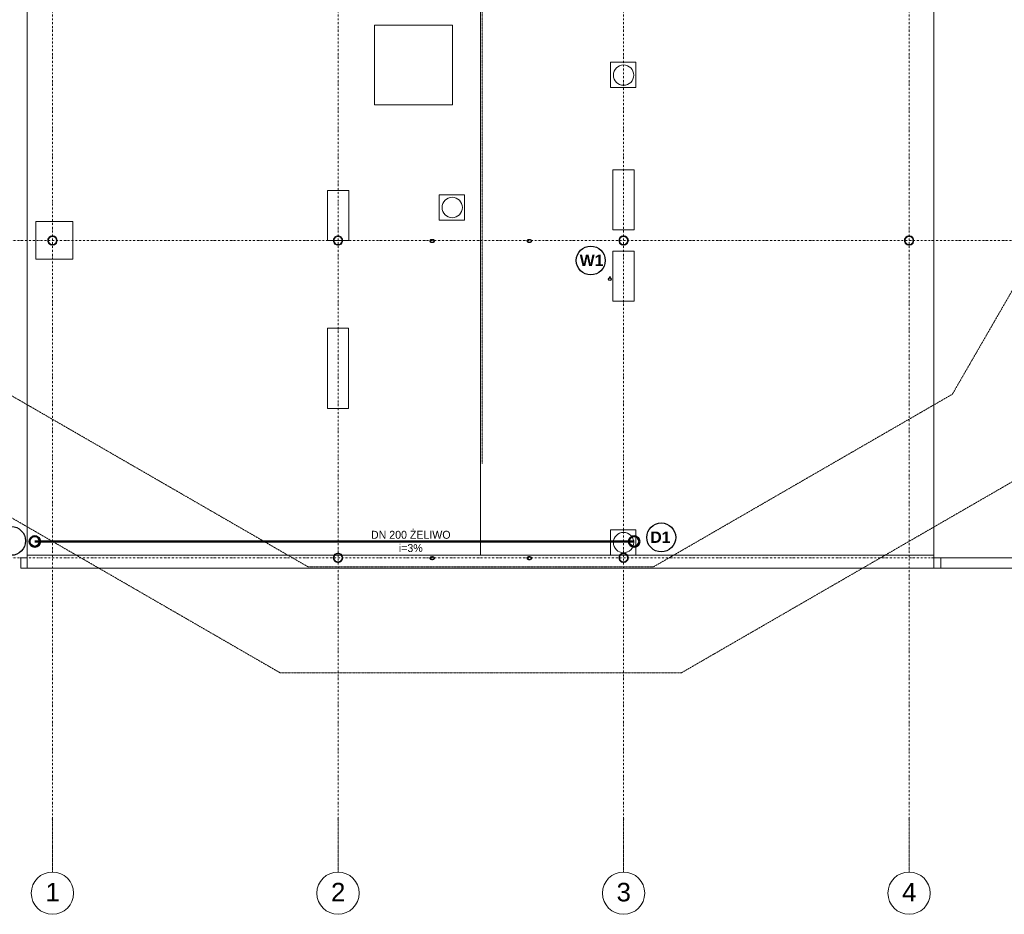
# Model space of a CAD drawing. Header units: centimetres. Extents: x -1589 to 108054, y -205274 to 31709.
# Tile 90 of 256: x 777 to 2639, y 5175 to 6867. Entities that reach past the tile are written whole.
import ezdxf

# ---------------------------------------------------------------- set-up
doc = ezdxf.new("R2010")
doc.units = ezdxf.units.CM
doc.header["$LTSCALE"] = 0.01
doc.header["$MEASUREMENT"] = 0
for name, pattern in [('Kropki i Kreski', [72, 36, -18, 0, -18]), ('Przerywana długa', [100, 50, -50]), ('Wipeout_Contour', [100, 0, -100])]:
    doc.linetypes.add(name, pattern=pattern)
for name, color, linetype in [('2_dachy.ISTN', 7, 'Continuous'), ('2_lądowisko_IFC.ISTN', 7, 'Continuous'), ('2_ściany wewnętrzne.ISTN', 7, 'Continuous'), ('2_ściany zewnętrzne.ISTN', 7, 'Continuous'), ('3_linie 2D .ISTN', 7, 'Continuous'), ('4_osie.ISTN', 7, 'Continuous'), ('5_opisy.K_IR', 7, 'Continuous'), ('_KD', 7, 'Continuous')]:
    doc.layers.add(name, color=color, linetype=linetype)
doc.layers.add('Parter Budynek 1__Opis', color=8, linetype='Continuous', lineweight=5)
doc.layers.add('PODKŁAD', color=8, linetype='Continuous', lineweight=5)
doc.styles.add('GENERATED_STYLE_1', font='txt')
doc.linetypes.add('ZIGZAG', pattern='A,0.0001,-0.2,[131,ltypeshp.shx,S=0.2,R=0,X=-0.2,Y=0],-0.4,[131,ltypeshp.shx,S=0.2,R=180,X=0.2,Y=0],-0.2', length=0.8001)

msp = doc.modelspace()

# ---------------------------------------------------------------- linework, layer by layer
at = {"layer": '2_lądowisko_IFC.ISTN', "color": 8, "linetype": 'Continuous', "lineweight": 5, "flags": 128}
for points in [[(829.74417, 6449.09077), (830.10428, 6446.58617), (831.15543, 6444.28447), (832.81246, 6442.37216), (834.94113, 6441.00414), (837.36899, 6440.29126), (839.89935, 6440.29126), (842.32721, 6441.00414), (844.45588, 6442.37216), (846.11292, 6444.28447), (847.16406, 6446.58617), (847.52417, 6449.09077), (847.16406, 6451.59537), (846.11292, 6453.89707), (844.45588, 6455.80938), (842.32721, 6457.1774), (839.89935, 6457.89028), (837.36899, 6457.89028), (834.94113, 6457.1774), (832.81246, 6455.80938), (831.15543, 6453.89707), (830.10428, 6451.59537)], [(830.99417, 6449.09077), (831.3681, 6451.45166), (832.45328, 6453.58145), (834.14349, 6455.27166), (836.27328, 6456.35684), (838.63417, 6456.73077), (840.99506, 6456.35684), (843.12485, 6455.27166), (844.81506, 6453.58145), (845.90024, 6451.45166), (846.27417, 6449.09077), (845.90024, 6446.72988), (844.81506, 6444.60009), (843.12485, 6442.90988), (840.99506, 6441.8247), (838.63417, 6441.45077), (836.27328, 6441.8247), (834.14349, 6442.90988), (832.45328, 6444.60009), (831.3681, 6446.72988)], [(1552.3837, 6448.29077), (1552.46722, 6447.70257), (1552.71457, 6447.13698), (1553.11624, 6446.61572), (1553.6568, 6446.15884), (1554.31547, 6445.78389), (1555.06694, 6445.50527), (1555.88234, 6445.3337), (1556.73033, 6445.27577), (1557.57831, 6445.3337), (1558.39371, 6445.50527), (1559.14518, 6445.78389), (1559.80385, 6446.15884), (1560.34441, 6446.61572), (1560.74608, 6447.13698), (1560.99343, 6447.70257), (1561.07695, 6448.29077), (1560.99343, 6448.87897), (1560.74608, 6449.44456), (1560.34441, 6449.96581), (1559.80385, 6450.4227), (1559.14518, 6450.79765), (1558.39371, 6451.07627), (1557.57831, 6451.24784), (1556.73033, 6451.30577), (1555.88234, 6451.24784), (1555.06694, 6451.07627), (1554.31547, 6450.79765), (1553.6568, 6450.4227), (1553.11624, 6449.96581), (1552.71457, 6449.44456), (1552.46722, 6448.87897)], [(1553.35802, 6448.75606), (1553.55368, 6449.20347), (1553.87142, 6449.6158), (1554.29903, 6449.97722), (1554.82007, 6450.27382), (1555.41452, 6450.49422), (1556.05953, 6450.62994), (1556.73033, 6450.67577), (1557.40112, 6450.62994), (1558.04613, 6450.49422), (1558.64058, 6450.27382), (1559.16162, 6449.97722), (1559.58923, 6449.6158), (1559.90697, 6449.20347), (1560.10263, 6448.75606), (1560.1687, 6448.29077), (1560.10263, 6447.82548), (1559.90697, 6447.37807), (1559.58923, 6446.96573), (1559.16162, 6446.60432), (1558.64058, 6446.30771), (1558.04613, 6446.08732), (1557.40112, 6445.9516), (1556.73033, 6445.90577), (1556.05953, 6445.9516), (1555.41452, 6446.08732), (1554.82007, 6446.30771), (1554.29903, 6446.60432), (1553.87142, 6446.96573), (1553.55368, 6447.37807), (1553.35802, 6447.82548), (1553.29195, 6448.29077)], [(1736.27491, 6447.70257), (1736.52226, 6447.13698), (1736.92393, 6446.61572), (1737.46449, 6446.15884), (1738.12316, 6445.78389), (1738.87464, 6445.50527), (1739.69003, 6445.3337), (1740.53802, 6445.27577), (1741.386, 6445.3337), (1742.2014, 6445.50527), (1742.95287, 6445.78389), (1743.61155, 6446.15884), (1744.1521, 6446.61572), (1744.55378, 6447.13698), (1744.80112, 6447.70257), (1744.88464, 6448.29077), (1744.80112, 6448.87897), (1744.55378, 6449.44456), (1744.1521, 6449.96581), (1743.61155, 6450.4227), (1742.95287, 6450.79765), (1742.2014, 6451.07627), (1741.386, 6451.24784), (1740.53802, 6451.30577), (1739.69003, 6451.24784), (1738.87464, 6451.07627), (1738.12316, 6450.79765), (1737.46449, 6450.4227), (1736.92393, 6449.96581), (1736.52226, 6449.44456), (1736.27491, 6448.87897), (1736.19139, 6448.29077)], [(1737.09964, 6448.29077), (1737.16571, 6448.75606), (1737.36137, 6449.20347), (1737.67911, 6449.6158), (1738.10672, 6449.97722), (1738.62776, 6450.27382), (1739.22221, 6450.49422), (1739.86722, 6450.62994), (1740.53802, 6450.67577), (1741.20881, 6450.62994), (1741.85383, 6450.49422), (1742.44828, 6450.27382), (1742.96932, 6449.97722), (1743.39692, 6449.6158), (1743.71466, 6449.20347), (1743.91033, 6448.75606), (1743.97639, 6448.29077), (1743.91033, 6447.82548), (1743.71466, 6447.37807), (1743.39692, 6446.96573), (1742.96932, 6446.60432), (1742.44828, 6446.30771), (1741.85383, 6446.08732), (1741.20881, 6445.9516), (1740.53802, 6445.90577), (1739.86722, 6445.9516), (1739.22221, 6446.08732), (1738.62776, 6446.30771), (1738.10672, 6446.60432), (1737.67911, 6446.96573), (1737.36137, 6447.37807), (1737.16571, 6447.82548)], [(1909.74417, 6449.09077), (1910.10428, 6446.58617), (1911.15543, 6444.28447), (1912.81246, 6442.37216), (1914.94113, 6441.00414), (1917.36899, 6440.29126), (1919.89935, 6440.29126), (1922.32721, 6441.00414), (1924.45588, 6442.37216), (1926.11292, 6444.28447), (1927.16406, 6446.58617), (1927.52417, 6449.09077), (1927.16406, 6451.59537), (1926.11292, 6453.89707), (1924.45588, 6455.80938), (1922.32721, 6457.1774), (1919.89935, 6457.89028), (1917.36899, 6457.89028), (1914.94113, 6457.1774), (1912.81246, 6455.80938), (1911.15543, 6453.89707), (1910.10428, 6451.59537)], [(1911.3681, 6451.45166), (1912.45328, 6453.58145), (1914.14349, 6455.27166), (1916.27328, 6456.35684), (1918.63417, 6456.73077), (1920.99506, 6456.35684), (1923.12485, 6455.27166), (1924.81506, 6453.58145), (1925.90024, 6451.45166), (1926.27417, 6449.09077), (1925.90024, 6446.72988), (1924.81506, 6444.60009), (1923.12485, 6442.90988), (1920.99506, 6441.8247), (1918.63417, 6441.45077), (1916.27328, 6441.8247), (1914.14349, 6442.90988), (1912.45328, 6444.60009), (1911.3681, 6446.72988), (1910.99417, 6449.09077)], [(2449.74417, 6449.09077), (2450.10428, 6446.58617), (2451.15543, 6444.28447), (2452.81246, 6442.37216), (2454.94113, 6441.00414), (2457.36899, 6440.29126), (2459.89935, 6440.29126), (2462.32721, 6441.00414), (2464.45588, 6442.37216), (2466.11292, 6444.28447), (2467.16406, 6446.58617), (2467.52417, 6449.09077), (2467.16406, 6451.59537), (2466.11292, 6453.89707), (2464.45588, 6455.80938), (2462.32721, 6457.1774), (2459.89935, 6457.89028), (2457.36899, 6457.89028), (2454.94113, 6457.1774), (2452.81246, 6455.80938), (2451.15543, 6453.89707), (2450.10428, 6451.59537)], [(2450.99417, 6449.09077), (2451.3681, 6451.45166), (2452.45328, 6453.58145), (2454.14349, 6455.27166), (2456.27328, 6456.35684), (2458.63417, 6456.73077), (2460.99506, 6456.35684), (2463.12485, 6455.27166), (2464.81506, 6453.58145), (2465.90024, 6451.45166), (2466.27417, 6449.09077), (2465.90024, 6446.72988), (2464.81506, 6444.60009), (2463.12485, 6442.90988), (2460.99506, 6441.8247), (2458.63417, 6441.45077), (2456.27328, 6441.8247), (2454.14349, 6442.90988), (2452.45328, 6444.60009), (2451.3681, 6446.72988)]]:
    msp.add_lwpolyline(points, close=True, dxfattribs=at)
at = {"layer": '3_linie 2D .ISTN', "color": 8, "linetype": 'Przerywana długa', "lineweight": 5}
msp.add_line((1651.12298, 8068.19518), (1651.12298, 6026.39518), dxfattribs=at)
at = {"layer": '3_linie 2D .ISTN', "color": 8, "linetype": 'Continuous', "lineweight": 5}
for p, q in [((1447.54165, 6856.76294), (1595.45996, 6856.76294)), ((1447.54165, 6705.64294), (1447.54165, 6856.76294)), ((1595.45996, 6856.76294), (1595.45996, 6705.64294)), ((1893.72657, 6738.30736), (1893.72657, 6786.20661)), ((1893.72657, 6786.20661), (1941.62582, 6786.20661)), ((1941.62582, 6786.20661), (1941.62582, 6738.30736)), ((1941.62582, 6738.30736), (1893.72657, 6738.30736)), ((1595.45996, 6705.64294), (1447.54165, 6705.64294)), ((1569.63897, 6487.94839), (1569.63897, 6535.84764)), ((1569.63897, 6535.84764), (1617.53822, 6535.84764)), ((1617.53822, 6535.84764), (1617.53822, 6487.94839)), ((807.32582, 6484.93223), (877.32173, 6484.93223)), ((807.32582, 6413.90697), (807.32582, 6484.93223)), ((877.32173, 6484.93223), (877.32173, 6413.90697)), ((1617.53822, 6487.94839), (1569.63897, 6487.94839)), ((877.32173, 6413.90697), (807.32582, 6413.90697)), ((1893.72657, 5901.99002), (1941.62582, 5901.99002)), ((778.63417, 5849.09077), (778.63417, 5829.09077))]:
    msp.add_line(p, q, dxfattribs=at)
for centre in [(1918.67134, 6761.965), (1594.58374, 6511.60603)]:
    msp.add_circle(centre, 19.25079, dxfattribs=at)
at = {"layer": '4_osie.ISTN', "color": 7, "linetype": 'Kropki i Kreski', "lineweight": 0}
for p, q in [((838.63417, 5354.63762), (838.63417, 5254.63762)), ((1378.63417, 5354.63762), (1378.63417, 5254.63762)), ((1918.63417, 5354.63762), (1918.63417, 5254.63762)), ((2458.63417, 5354.63762), (2458.63417, 5254.63762))]:
    msp.add_line(p, q, dxfattribs=at)
at = {"layer": '4_osie.ISTN', "color": 7, "linetype": 'Continuous', "lineweight": 0}
for centre in [(838.63417, 5214.63762), (1378.63417, 5214.63762), (1918.63417, 5214.63762), (2458.63417, 5214.63762)]:
    msp.add_circle(centre, 40, dxfattribs=at)
at = {"layer": '4_osie.ISTN', "color": 7, "linetype": 'Kropki i Kreski', "lineweight": 0}
for p in [(838.63417, 5354.63762), (838.63417, 5354.63762), (1378.63417, 5354.63762), (1378.63417, 5354.63762), (1918.63417, 5354.63762), (1918.63417, 5354.63762), (2458.63417, 5354.63762), (2458.63417, 5354.63762)]:
    msp.add_point(p, dxfattribs=at)
at = {"layer": '_KD', "color": 106, "lineweight": 50}
msp.add_lwpolyline([(1938.63417, 5879.90778), (805.15304, 5879.90778)], dxfattribs=at)
for centre in [(805.15304, 5879.90778), (1938.63417, 5879.90778)]:
    msp.add_circle(centre, 10, dxfattribs=at)
at = {"layer": 'PODKŁAD', "color": 62, "lineweight": 30}
msp.add_circle((1856.60207, 6411.35071), 27.30077, dxfattribs=at)

# ---------------------------------------------------------------- texts
at = {"layer": '4_osie.ISTN', "color": 7, "lineweight": 0, "char_height": 35, "attachment_point": 4, "style": 'GENERATED_STYLE_1'}
for s, insert in [('\\A1;{\\pql;\\pt0;\\fArial|b0|i0|c238|p38;1}', (825.35412, 5216.63767)), ('\\A1;{\\pql;\\pt0;\\fArial|b0|i0|c238|p38;2}', (1365.35412, 5216.63767)), ('\\A1;{\\pql;\\pt0;\\fArial|b0|i0|c238|p38;3}', (1905.35412, 5216.33767)), ('\\A1;{\\pql;\\pt0;\\fArial|b0|i0|c238|p38;4}', (2445.35412, 5216.63767))]:
    msp.add_mtext(s, dxfattribs=dict(at, insert=insert))
at = {"layer": 'Parter Budynek 1__Opis', "color": 7, "lineweight": 18, "char_height": 21.5712, "width": 42.84096, "attachment_point": 7, "rotation": 0.00132567}
for s, insert in [('{\\fArial|b1|i0|c238|p34;W1}', (1835.70065, 6400.97974)), ('{\\fArial|b1|i0|c238|p34;D1}', (1969.02744, 5877.17002))]:
    msp.add_mtext(s, dxfattribs=dict(at, insert=insert))

# ---------------------------------------------------------------- wipeouts: each hides what was drawn before it
at = {"color": 8, "linetype": 'Wipeout_Contour', "lineweight": 5, "ltscale": 7701.945233}
msp.add_wipeout([(1938.63417, 6469.09077), (1938.63417, 6582.82525), (1898.63417, 6582.82525), (1898.63417, 6469.09077)], dxfattribs=at).dxf.layer = '2_ściany wewnętrzne.ISTN'
at = {"color": 8, "linetype": 'Wipeout_Contour', "lineweight": 5, "ltscale": 5566.615612}
msp.add_wipeout([(1358.95307, 6543.75927), (1358.95307, 6449.09077), (1398.95307, 6449.09077), (1398.95307, 6543.75927)], dxfattribs=at).dxf.layer = '2_ściany wewnętrzne.ISTN'
at = {"color": 8, "linetype": 'Wipeout_Contour', "lineweight": 5, "ltscale": 7767.756119}
msp.add_wipeout([(1898.63417, 6429.09077), (1898.63417, 6334.42227), (1938.63417, 6334.42227), (1938.63417, 6429.09077)], dxfattribs=at).dxf.layer = '2_ściany wewnętrzne.ISTN'
at = {"color": 8, "linetype": 'Wipeout_Contour', "lineweight": 5, "ltscale": 5834.072585}
msp.add_wipeout([(1358.63417, 6283.53466), (1358.63417, 6131.43011), (1398.63417, 6131.43011), (1398.63417, 6283.53466)], dxfattribs=at).dxf.layer = '2_ściany wewnętrzne.ISTN'
at = {"color": 8, "linetype": 'Wipeout_Contour', "lineweight": 5, "ltscale": 7585.32126}
msp.add_wipeout([(790.56265, 5829.09077), (2505.57269, 5829.09077), (2505.57269, 5854.09077), (790.56265, 5854.09077)], dxfattribs=at).dxf.layer = '2_ściany zewnętrzne.ISTN'
at = {"color": 8, "linetype": 'Wipeout_Contour', "lineweight": 5, "ltscale": 12621.722741}
msp.add_wipeout([(2518.59982, 5829.09077), (3558.59982, 5829.09077), (3558.59982, 5849.09077), (2518.59982, 5849.09077)], dxfattribs=at).dxf.layer = '2_ściany zewnętrzne.ISTN'

# ---------------------------------------------------------------- next in the draw order: linework, layer by layer
at = {"color": 5, "lineweight": 30}
msp.add_circle((1892.852, 6375.92199), 2.5, dxfattribs=at)
at = {"color": 1, "linetype": 'ZIGZAG', "lineweight": 15, "ltscale": 10}
msp.add_circle((1892.852, 6379.69366), 1, dxfattribs=at)
at = {"layer": '2_dachy.ISTN', "color": 8, "linetype": 'Continuous', "lineweight": 5, "flags": 128}
for points in [[(790.56265, 5854.09077), (790.56265, 8244.14459)], [(1648.06767, 8244.14459), (1648.06767, 5854.09077)], [(1648.06767, 5854.09077), (1648.06767, 8244.14459)], [(2505.57269, 8244.14459), (2505.57269, 5854.09077)], [(1648.06767, 5854.09077), (790.56265, 5854.09077)], [(2505.57269, 5854.09077), (1648.06767, 5854.09077)]]:
    msp.add_lwpolyline(points, dxfattribs=at)
at = {"layer": '2_lądowisko_IFC.ISTN', "color": 8, "linetype": 'Continuous', "lineweight": 5, "flags": 128}
for points in [[(1370.10428, 6446.58617), (1371.15543, 6444.28447), (1372.81246, 6442.37216), (1374.94113, 6441.00414), (1377.36899, 6440.29126), (1379.89935, 6440.29126), (1382.32721, 6441.00414), (1384.45588, 6442.37216), (1386.11292, 6444.28447), (1387.16406, 6446.58617), (1387.52417, 6449.09077), (1387.16406, 6451.59537), (1386.11292, 6453.89707), (1384.45588, 6455.80938), (1382.32721, 6457.1774), (1379.89935, 6457.89028), (1377.36899, 6457.89028), (1374.94113, 6457.1774), (1372.81246, 6455.80938), (1371.15543, 6453.89707), (1370.10428, 6451.59537), (1369.74417, 6449.09077)], [(1370.99417, 6449.09077), (1371.3681, 6451.45166), (1372.45328, 6453.58145), (1374.14349, 6455.27166), (1376.27328, 6456.35684), (1378.63417, 6456.73077), (1380.99506, 6456.35684), (1383.12485, 6455.27166), (1384.81506, 6453.58145), (1385.90024, 6451.45166), (1386.27417, 6449.09077), (1385.90024, 6446.72988), (1384.81506, 6444.60009), (1383.12485, 6442.90988), (1380.99506, 6441.8247), (1378.63417, 6441.45077), (1376.27328, 6441.8247), (1374.14349, 6442.90988), (1372.45328, 6444.60009), (1371.3681, 6446.72988)], [(1369.74417, 5849.09077), (1370.10428, 5846.58617), (1371.15543, 5844.28447), (1372.81246, 5842.37216), (1374.94113, 5841.00414), (1377.36899, 5840.29126), (1379.89935, 5840.29126), (1382.32721, 5841.00414), (1384.45588, 5842.37216), (1386.11292, 5844.28447), (1387.16406, 5846.58617), (1387.52417, 5849.09077), (1387.16406, 5851.59537), (1386.11292, 5853.89707), (1384.45588, 5855.80938), (1382.32721, 5857.1774), (1379.89935, 5857.89028), (1377.36899, 5857.89028), (1374.94113, 5857.1774), (1372.81246, 5855.80938), (1371.15543, 5853.89707), (1370.10428, 5851.59537)], [(1371.3681, 5851.45166), (1372.45328, 5853.58145), (1374.14349, 5855.27166), (1376.27328, 5856.35684), (1378.63417, 5856.73077), (1380.99506, 5856.35684), (1383.12485, 5855.27166), (1384.81506, 5853.58145), (1385.90024, 5851.45166), (1386.27417, 5849.09077), (1385.90024, 5846.72988), (1384.81506, 5844.60009), (1383.12485, 5842.90988), (1380.99506, 5841.8247), (1378.63417, 5841.45077), (1376.27328, 5841.8247), (1374.14349, 5842.90988), (1372.45328, 5844.60009), (1371.3681, 5846.72988), (1370.99417, 5849.09077)], [(1552.3837, 5848.29077), (1552.46722, 5847.70257), (1552.71457, 5847.13698), (1553.11624, 5846.61572), (1553.6568, 5846.15884), (1554.31547, 5845.78389), (1555.06694, 5845.50527), (1555.88234, 5845.3337), (1556.73033, 5845.27577), (1557.57831, 5845.3337), (1558.39371, 5845.50527), (1559.14518, 5845.78389), (1559.80385, 5846.15884), (1560.34441, 5846.61572), (1560.74608, 5847.13698), (1560.99343, 5847.70257), (1561.07695, 5848.29077), (1560.99343, 5848.87897), (1560.74608, 5849.44456), (1560.34441, 5849.96581), (1559.80385, 5850.4227), (1559.14518, 5850.79765), (1558.39371, 5851.07627), (1557.57831, 5851.24784), (1556.73033, 5851.30577), (1555.88234, 5851.24784), (1555.06694, 5851.07627), (1554.31547, 5850.79765), (1553.6568, 5850.4227), (1553.11624, 5849.96581), (1552.71457, 5849.44456), (1552.46722, 5848.87897)], [(1553.35802, 5848.75606), (1553.55368, 5849.20347), (1553.87142, 5849.6158), (1554.29903, 5849.97722), (1554.82007, 5850.27382), (1555.41452, 5850.49422), (1556.05953, 5850.62994), (1556.73033, 5850.67577), (1557.40112, 5850.62994), (1558.04613, 5850.49422), (1558.64058, 5850.27382), (1559.16162, 5849.97722), (1559.58923, 5849.6158), (1559.90697, 5849.20347), (1560.10263, 5848.75606), (1560.1687, 5848.29077), (1560.10263, 5847.82548), (1559.90697, 5847.37807), (1559.58923, 5846.96573), (1559.16162, 5846.60432), (1558.64058, 5846.30771), (1558.04613, 5846.08732), (1557.40112, 5845.9516), (1556.73033, 5845.90577), (1556.05953, 5845.9516), (1555.41452, 5846.08732), (1554.82007, 5846.30771), (1554.29903, 5846.60432), (1553.87142, 5846.96573), (1553.55368, 5847.37807), (1553.35802, 5847.82548), (1553.29195, 5848.29077)], [(1736.27491, 5847.70257), (1736.52226, 5847.13698), (1736.92393, 5846.61572), (1737.46449, 5846.15884), (1738.12316, 5845.78389), (1738.87464, 5845.50527), (1739.69003, 5845.3337), (1740.53802, 5845.27577), (1741.386, 5845.3337), (1742.2014, 5845.50527), (1742.95287, 5845.78389), (1743.61155, 5846.15884), (1744.1521, 5846.61572), (1744.55378, 5847.13698), (1744.80112, 5847.70257), (1744.88464, 5848.29077), (1744.80112, 5848.87897), (1744.55378, 5849.44456), (1744.1521, 5849.96581), (1743.61155, 5850.4227), (1742.95287, 5850.79765), (1742.2014, 5851.07627), (1741.386, 5851.24784), (1740.53802, 5851.30577), (1739.69003, 5851.24784), (1738.87464, 5851.07627), (1738.12316, 5850.79765), (1737.46449, 5850.4227), (1736.92393, 5849.96581), (1736.52226, 5849.44456), (1736.27491, 5848.87897), (1736.19139, 5848.29077)], [(1737.09964, 5848.29077), (1737.16571, 5848.75606), (1737.36137, 5849.20347), (1737.67911, 5849.6158), (1738.10672, 5849.97722), (1738.62776, 5850.27382), (1739.22221, 5850.49422), (1739.86722, 5850.62994), (1740.53802, 5850.67577), (1741.20881, 5850.62994), (1741.85383, 5850.49422), (1742.44828, 5850.27382), (1742.96932, 5849.97722), (1743.39692, 5849.6158), (1743.71466, 5849.20347), (1743.91033, 5848.75606), (1743.97639, 5848.29077), (1743.91033, 5847.82548), (1743.71466, 5847.37807), (1743.39692, 5846.96573), (1742.96932, 5846.60432), (1742.44828, 5846.30771), (1741.85383, 5846.08732), (1741.20881, 5845.9516), (1740.53802, 5845.90577), (1739.86722, 5845.9516), (1739.22221, 5846.08732), (1738.62776, 5846.30771), (1738.10672, 5846.60432), (1737.67911, 5846.96573), (1737.36137, 5847.37807), (1737.16571, 5847.82548)], [(1910.10428, 5846.58617), (1911.15543, 5844.28447), (1912.81246, 5842.37216), (1914.94113, 5841.00414), (1917.36899, 5840.29126), (1919.89935, 5840.29126), (1922.32721, 5841.00414), (1924.45588, 5842.37216), (1926.11292, 5844.28447), (1927.16406, 5846.58617), (1927.52417, 5849.09077), (1927.16406, 5851.59537), (1926.11292, 5853.89707), (1924.45588, 5855.80938), (1922.32721, 5857.1774), (1919.89935, 5857.89028), (1917.36899, 5857.89028), (1914.94113, 5857.1774), (1912.81246, 5855.80938), (1911.15543, 5853.89707), (1910.10428, 5851.59537), (1909.74417, 5849.09077)], [(1911.3681, 5851.45166), (1912.45328, 5853.58145), (1914.14349, 5855.27166), (1916.27328, 5856.35684), (1918.63417, 5856.73077), (1920.99506, 5856.35684), (1923.12485, 5855.27166), (1924.81506, 5853.58145), (1925.90024, 5851.45166), (1926.27417, 5849.09077), (1925.90024, 5846.72988), (1924.81506, 5844.60009), (1923.12485, 5842.90988), (1920.99506, 5841.8247), (1918.63417, 5841.45077), (1916.27328, 5841.8247), (1914.14349, 5842.90988), (1912.45328, 5844.60009), (1911.3681, 5846.72988), (1910.99417, 5849.09077)]]:
    msp.add_lwpolyline(points, close=True, dxfattribs=at)
at = {"layer": '2_ściany wewnętrzne.ISTN', "color": 8, "linetype": 'Continuous', "lineweight": 5, "flags": 128}
for points in [[(1938.63417, 6582.82525), (1898.63417, 6582.82525)], [(1898.63417, 6582.82525), (1898.63417, 6469.09077)], [(1938.63417, 6469.09077), (1938.63417, 6582.82525)], [(1358.95307, 6543.75927), (1358.95307, 6449.09077)], [(1398.95307, 6543.75927), (1358.95307, 6543.75927)], [(1398.95307, 6449.09077), (1398.95307, 6543.75927)], [(1898.63417, 6469.09077), (1938.63417, 6469.09077)], [(1358.95307, 6449.09077), (1398.95307, 6449.09077)], [(1898.63417, 6429.09077), (1898.63417, 6334.42227)], [(1938.63417, 6429.09077), (1898.63417, 6429.09077)], [(1938.63417, 6334.42227), (1938.63417, 6429.09077)], [(1898.63417, 6334.42227), (1938.63417, 6334.42227)], [(1358.63417, 6283.53466), (1358.63417, 6131.43011)], [(1398.63417, 6283.53466), (1358.63417, 6283.53466)], [(1398.63417, 6131.43011), (1398.63417, 6283.53466)], [(1358.63417, 6131.43011), (1398.63417, 6131.43011)]]:
    msp.add_lwpolyline(points, dxfattribs=at)
at = {"layer": '2_ściany zewnętrzne.ISTN', "color": 8, "linetype": 'Continuous', "lineweight": 5, "flags": 128}
for points in [[(2505.57269, 5854.09077), (790.56265, 5854.09077)], [(790.56265, 5854.09077), (790.56265, 5829.09077)], [(2505.57269, 5829.09077), (2505.57269, 5854.09077)], [(3558.59982, 5849.09077), (2518.59982, 5849.09077)], [(2518.59982, 5849.09077), (2518.59982, 5829.09077)], [(790.56265, 5829.09077), (2505.57269, 5829.09077)], [(2518.59982, 5829.09077), (3558.59982, 5829.09077)]]:
    msp.add_lwpolyline(points, dxfattribs=at)
at = {"layer": '3_linie 2D .ISTN', "color": 8, "linetype": 'Continuous', "lineweight": 5}
for p, q in [((790.55641, 5849.09077), (790.55641, 8249.14459)), ((2505.57269, 5849.09077), (2505.57269, 8249.14459)), ((1893.72657, 5854.09077), (1893.72657, 5901.99002)), ((1941.62582, 5901.99002), (1941.62582, 5854.09077)), ((790.26858, 5849.09077), (778.63417, 5849.09077)), ((1941.62582, 5854.09077), (1893.72657, 5854.09077)), ((2518.63417, 5849.09077), (2505.55352, 5849.09077)), ((2518.63417, 5829.09077), (2518.63417, 5849.09077)), ((778.63417, 5829.09077), (790.56265, 5829.09077)), ((2505.57269, 5829.09077), (2518.63417, 5829.09077))]:
    msp.add_line(p, q, dxfattribs=at)
msp.add_circle((1918.67134, 5877.74841), 19.25079, dxfattribs=at)
at = {"layer": '4_osie.ISTN', "color": 7, "linetype": 'Kropki i Kreski', "lineweight": 0, "ltscale": 10}
for p, q in [((838.63417, 5354.63762), (838.63417, 9074.64705)), ((1378.63417, 5354.63762), (1378.63417, 9074.64705)), ((1918.63417, 5354.63762), (1918.63417, 9074.64705)), ((2458.63417, 5354.63762), (2458.63417, 9074.64705)), ((3732.51489, 6449.09077), (-339.90098, 6449.09077)), ((3732.51489, 5849.09077), (-339.90098, 5849.09077))]:
    msp.add_line(p, q, dxfattribs=at)
at = {"layer": '5_opisy.K_IR', "color": 8, "linetype": 'Przerywana długa', "lineweight": 5}
msp.add_lwpolyline([(2866.1344, 7375.35296), (2540.10458, 7940.56337), (1974.82238, 8266.64146), (1322.43402, 8266.63474), (757.36208, 7940.4165), (431.13401, 7375.35296), (431.13401, 7195.22992), (231.13398, 7195.22992), (231.13398, 6969.14196), (431.13401, 6969.14196), (431.13401, 6722.91652), (757.36208, 6157.86934), (1322.43402, 5831.65474), (1974.83398, 5831.65474), (2540.4706, 6158.4059), (2866.69867, 6723.42943)], close=True, dxfattribs=at)
msp.add_lwpolyline([(431.14402, 6779.23793), (134.14413, 6779.11262), (134.14413, 6643.89139), (182.19675, 6560.66348), (266.23355, 6609.18533), (610.93308, 6011.45995), (1268.84522, 5631.6447), (2028.42282, 5631.6447), (2686.89092, 6011.96785), (3066.13406, 6669.34387), (3066.13406, 6672.90463)], dxfattribs=at)
at = {"layer": 'PODKŁAD', "color": 62, "lineweight": 30}
for centre in [(760.42327, 5880.96837), (1989.92886, 5887.541)]:
    msp.add_circle(centre, 27.30077, dxfattribs=at)

# ---------------------------------------------------------------- next in the draw order: texts
at = {"layer": '_KD', "color": 7, "linetype": 'Continuous', "lineweight": 15, "insert": (1441.00869, 5879.90778), "char_height": 15, "attachment_point": 4, "rotation": 359.99896973, "style": 'GENERATED_STYLE_1'}
msp.add_mtext('\\pxqc;\\A1;DN 200 ŻELIWO\\Pi=3%', dxfattribs=at)

doc.saveas('drawing.dxf')
